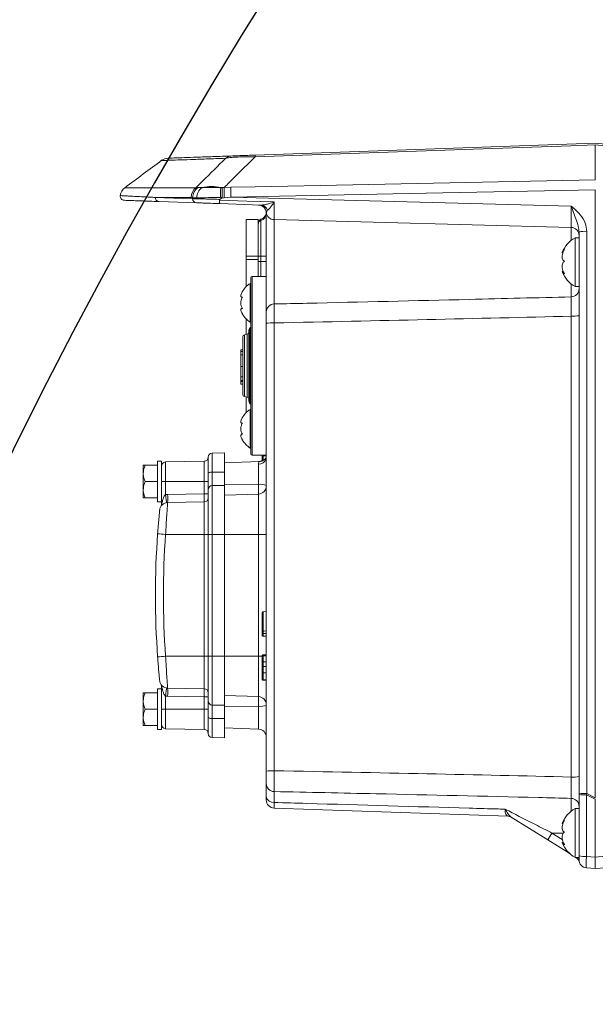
# Model space of a CAD drawing. Header units: millimetres. Extents: x 0 to 16820, y 0 to 11880.
# Tile 43 of 122: x 7569 to 7710, y 6622 to 6864. Entities that reach past the tile are written whole.
import ezdxf

# ---------------------------------------------------------------- set-up
doc = ezdxf.new("R2010")
doc.units = ezdxf.units.MM
doc.header["$LTSCALE"] = 20
doc.styles.add('SLDTEXTSTYLE0', font='TXT', dxfattribs={"width": 0.605})
doc.dimstyles.new('SLDDIMSTYLE0', dxfattribs={"dimtxt": 140, "dimasz": 100, "dimexe": 0, "dimexo": 0.0625, "dimgap": 35, "dimtad": 1, "dimtoh": 1, "dimdec": 0, "dimrnd": 1e-09, "dimzin": 12, "dimdsep": 46, "dimtxsty": 'SLDTEXTSTYLE0', "dimsah": 1, "dimcen": 0.09, "dimadec": 0, "dimazin": 0, "dimtfac": 1, "dimtofl": 0, "dimtmove": 0, "dimatfit": 3, "dimfxl": 1, "dimfrac": 2, "dimtolj": 1, "dimtzin": 12, "dimarcsym": 0})
doc.dimstyles.new('SLDDIMSTYLE1', dxfattribs={"dimtxt": 140, "dimasz": 100, "dimexe": 0, "dimexo": 0.0625, "dimgap": 35, "dimtad": 1, "dimtoh": 1, "dimdec": 1, "dimrnd": 1e-09, "dimzin": 12, "dimdsep": 46, "dimtxsty": 'SLDTEXTSTYLE0', "dimsah": 1, "dimcen": 0.09, "dimadec": 0, "dimazin": 0, "dimtfac": 1, "dimtofl": 0, "dimtmove": 0, "dimatfit": 3, "dimfxl": 1, "dimfrac": 2, "dimtolj": 1, "dimtzin": 12, "dimarcsym": 0})

# ---------------------------------------------------------------- blocks, each defined once
blk = doc.blocks.new('*D15')
at = {"color": 7, "linetype": 'Continuous', "lineweight": 0}
for p, q in [((5792.5, 7139.47), (5792.5, 3974.47)), ((7994.5, 6320.77), (7994.5, 3974.47)), ((5792.5, 4004.47), (7994.5, 4004.47))]:
    blk.add_line(p, q, dxfattribs=at)
for points in [[(5792.5, 4004.47), (5892.5, 3989.47), (5892.5, 4019.47)], [(7994.5, 4004.47), (7894.5, 4019.47), (7894.5, 3989.47)]]:
    blk.add_solid(points, dxfattribs=at)
at = {"color": 7, "linetype": 'Continuous', "lineweight": 0, "insert": (6679.62, 4184.94), "char_height": 140, "attachment_point": 1, "style": 'SLDTEXTSTYLE0'}
blk.add_mtext('2202', dxfattribs=at)
blk = doc.blocks.new('*D16')
at = {"color": 7, "linetype": 'Continuous', "lineweight": 0}
for p, q in [((6601.28, 7139.47), (6601.28, 4374.47)), ((7994.5, 6320.77), (7994.5, 4374.47)), ((6601.28, 4404.47), (7994.5, 4404.47))]:
    blk.add_line(p, q, dxfattribs=at)
for points in [[(6601.28, 4404.47), (6701.28, 4389.47), (6701.28, 4419.47)], [(7994.5, 4404.47), (7894.5, 4419.47), (7894.5, 4389.47)]]:
    blk.add_solid(points, dxfattribs=at)
at = {"color": 7, "linetype": 'Continuous', "lineweight": 0, "insert": (7084.01, 4584.94), "char_height": 140, "attachment_point": 1, "style": 'SLDTEXTSTYLE0'}
blk.add_mtext('1393', dxfattribs=at)

msp = doc.modelspace()

# ---------------------------------------------------------------- linework, layer by layer
at = {"color": 7, "linetype": 'Continuous', "lineweight": 0}
for p, q in [((7626.74, 6830.8), (7710.5, 6833.73)), ((7710.5, 6833.73), (7713.04, 6833.51)), ((7710.5, 6833.31), (7710.5, 6833.32)), ((7710.5, 6824.71), (7710.5, 6833.31)), ((7710.5, 6824.71), (7710.5, 6824.7)), ((7710.5, 6822.3), (7710.5, 6822.29)), ((7710.5, 6672.66), (7710.5, 6822.29)), ((7612.3, 6819.07), (7603.1, 6819.39)), ((7618.49, 6820.22), (7618.09, 6819.91)), ((7628.19, 6818.51), (7618.06, 6818.87)), ((7627.59, 6818.53), (7627.59, 6818.53)), ((7629.52, 6816.76), (7629.51, 6816.73)), ((7624.5, 6814.97), (7627.5, 6814.97)), ((7624.5, 6805.97), (7624.5, 6814.97)), ((7627.5, 6805.97), (7627.5, 6814.97)), ((7629.5, 6792.2), (7629.5, 6816.53)), ((7704.55, 6813.02), (7631.45, 6814.93)), ((7706.5, 6673.6), (7706.5, 6811.93)), ((7706.5, 6810.47), (7705.5, 6810.47)), ((7705.5, 6810.47), (7705.5, 6798.47)), ((7624.5, 6805.13), (7624.5, 6805.97)), ((7624.5, 6798.39), (7624.5, 6805.13)), ((7627.5, 6805.13), (7627.5, 6805.97)), ((7627.5, 6805.31), (7627.5, 6804.59)), ((7627.5, 6800.97), (7627.5, 6805.13)), ((7627.5, 6804.59), (7627.5, 6804.47)), ((7627.5, 6804.59), (7627.5, 6804.59)), ((7702.35, 6806.77), (7702.53, 6806.77)), ((7627.5, 6804.47), (7627.5, 6804.47)), ((7702.63, 6802.16), (7702.35, 6802.16)), ((7625.7, 6757.27), (7625.7, 6800.67)), ((7626, 6800.97), (7629.5, 6800.97)), ((7625.7, 6799.22), (7625.5, 6799.22)), ((7625.5, 6799.22), (7625.5, 6789.72)), ((7705.5, 6798.47), (7706.5, 6798.47)), ((7624.5, 6786.64), (7624.5, 6790.54)), ((7625.2, 6770.17), (7625.2, 6787.76)), ((7625.34, 6788.11), (7625.55, 6788.32)), ((7625.5, 6789.72), (7625.7, 6789.72)), ((7629.5, 6679.19), (7629.5, 6789.41)), ((7623.7, 6786.06), (7623.7, 6771.87)), ((7624.81, 6786.71), (7624.09, 6786.55)), ((7623.2, 6782.89), (7623.7, 6782.89)), ((7623.2, 6782.89), (7623.2, 6782.59)), ((7623.2, 6782.66), (7623.14, 6782.66)), ((7623.2, 6782.6), (7623.14, 6782.6)), ((7623.7, 6782.45), (7623.14, 6782.45)), ((7623.2, 6781.69), (7623.7, 6781.69)), ((7623.2, 6778.77), (7623.14, 6778.77)), ((7623.14, 6778.36), (7623.2, 6778.36)), ((7623.2, 6778.75), (7623.7, 6778.75)), ((7623.14, 6777.7), (7623.2, 6777.7)), ((7623.14, 6775.39), (7623.2, 6775.39)), ((7623.2, 6776.22), (7623.7, 6776.22)), ((7623.14, 6775.36), (7623.7, 6775.36)), ((7623.2, 6775.22), (7623.7, 6775.22)), ((7623.2, 6775.18), (7623.2, 6775.08)), ((7623.2, 6775.08), (7623.7, 6775.08)), ((7623.2, 6775.08), (7623.2, 6774.43)), ((7623.2, 6774.43), (7623.7, 6774.43)), ((7624.09, 6771.38), (7624.81, 6771.22)), ((7624.5, 6767.39), (7624.5, 6771.29)), ((7625.34, 6769.82), (7625.55, 6769.61)), ((7625.7, 6768.22), (7625.5, 6768.22)), ((7625.5, 6768.22), (7625.5, 6758.72)), ((7625.5, 6758.72), (7625.7, 6758.72)), ((7615.2, 6752.45), (7615.2, 6756.48)), ((7619.2, 6757.54), (7616.18, 6757.48)), ((7619.2, 6757.54), (7619.2, 6752.8)), ((7626, 6756.97), (7629.5, 6756.97)), ((7628.5, 6756.76), (7628.5, 6756.99)), ((7628.5, 6756.33), (7628.5, 6756.97)), ((7599.2, 6752.47), (7599.2, 6754.47)), ((7599.7, 6754.47), (7602.7, 6754.47)), ((7603.7, 6755.47), (7602.7, 6755.47)), ((7602.7, 6750.47), (7602.7, 6755.47)), ((7603.7, 6747.24), (7603.7, 6755.47)), ((7614.22, 6755.45), (7604.68, 6755.28)), ((7627.79, 6755.41), (7619.2, 6755.11)), ((7599.2, 6748.47), (7599.2, 6752.47)), ((7615.2, 6748.46), (7615.2, 6752.45)), ((7619.2, 6752.8), (7619.2, 6749.51)), ((7599.7, 6750.47), (7602.7, 6750.47)), ((7602.7, 6745.47), (7602.7, 6750.47)), ((7619.2, 6749.51), (7619.2, 6737.47)), ((7599.2, 6746.47), (7599.2, 6748.47)), ((7599.7, 6746.47), (7602.7, 6746.47)), ((7603.7, 6744.88), (7603.7, 6747.24)), ((7615.2, 6737.47), (7615.2, 6748.46)), ((7619.2, 6747.11), (7627.57, 6747.4)), ((7602.7, 6745.47), (7603.7, 6745.47)), ((7605.21, 6745.29), (7614.22, 6745.45)), ((7615.2, 6707.47), (7615.2, 6737.47)), ((7619.2, 6737.47), (7619.2, 6707.47)), ((7628.5, 6713.5), (7628.5, 6718.24)), ((7628.69, 6718.44), (7629.5, 6718.47)), ((7628.69, 6713.05), (7629.5, 6713.05)), ((7628.5, 6707.6), (7628.5, 6707.62)), ((7628.69, 6707.82), (7629.5, 6707.85)), ((7628.69, 6707.67), (7629.5, 6707.7)), ((7628.69, 6707.56), (7629.5, 6707.59)), ((7615.2, 6696.47), (7615.2, 6707.47)), ((7619.2, 6707.47), (7619.2, 6695.42)), ((7628.5, 6705.41), (7628.5, 6706.75)), ((7628.69, 6706.13), (7629.5, 6706.13)), ((7628.5, 6702.53), (7628.5, 6704.18)), ((7628.69, 6704.97), (7629.5, 6704.98)), ((7628.69, 6703.43), (7629.5, 6703.43)), ((7628.69, 6701.72), (7629.5, 6701.7)), ((7628.69, 6701.57), (7629.5, 6701.54)), ((7599.2, 6696.47), (7599.2, 6698.47)), ((7599.7, 6698.47), (7602.7, 6698.47)), ((7603.7, 6699.47), (7602.7, 6699.47)), ((7602.7, 6694.47), (7602.7, 6699.47)), ((7603.7, 6697.7), (7603.7, 6700.05)), ((7605.21, 6699.64), (7614.22, 6699.48)), ((7599.2, 6692.47), (7599.2, 6696.47)), ((7603.7, 6689.47), (7603.7, 6697.7)), ((7615.2, 6692.48), (7615.2, 6696.47)), ((7619.2, 6697.83), (7627.57, 6697.53)), ((7599.7, 6694.47), (7602.7, 6694.47)), ((7602.7, 6689.47), (7602.7, 6694.47)), ((7619.2, 6695.42), (7619.2, 6692.13)), ((7599.2, 6690.47), (7599.2, 6692.47)), ((7615.2, 6688.45), (7615.2, 6692.48)), ((7619.2, 6692.13), (7619.2, 6687.4)), ((7599.7, 6690.47), (7602.7, 6690.47)), ((7602.7, 6689.47), (7603.7, 6689.47)), ((7604.68, 6689.65), (7614.22, 6689.48)), ((7619.2, 6689.83), (7627.57, 6689.53)), ((7616.18, 6687.45), (7619.2, 6687.4)), ((7629.5, 6672.93), (7629.5, 6676.11)), ((7706.5, 6673.47), (7706.5, 6673.6)), ((7706.5, 6658.33), (7706.5, 6673.47)), ((7710.5, 6658.04), (7710.5, 6672.27)), ((7689.01, 6668.08), (7631.43, 6670.09)), ((7706.5, 6669.97), (7705.5, 6669.97)), ((7705.5, 6669.97), (7705.5, 6657.97)), ((7698.81, 6662.27), (7689.82, 6667.89)), ((7702.35, 6666.27), (7702.53, 6666.27)), ((7703.54, 6659.31), (7698.81, 6662.27)), ((7702.63, 6661.66), (7702.35, 6661.66)), ((7704.18, 6658.92), (7703.54, 6659.31)), ((7705.5, 6657.97), (7706.5, 6657.97)), ((7706.5, 6657.39), (7706.5, 6658.33)), ((7710.5, 6655.2), (7710.5, 6658.04)), ((7710.5, 6655.2), (7708.32, 6655.39)), ((7713.04, 6655.43), (7710.5, 6655.2))]:
    msp.add_line(p, q, dxfattribs=at)
at = {"color": 8, "linetype": 'Continuous', "lineweight": 0}
for p, q in [((7713.04, 6833.09), (7710.5, 6833.32)), ((7594.69, 6822.78), (7612.18, 6822.78)), ((7612.18, 6822.78), (7612.74, 6822.81)), ((7618.32, 6822.86), (7618.62, 6822.85)), ((7618.62, 6822.85), (7618.97, 6822.85)), ((7618.97, 6822.85), (7619.16, 6822.85)), ((7619.16, 6822.85), (7620.78, 6822.88)), ((7602.14, 6820.39), (7611.36, 6820.07)), ((7611.01, 6820.39), (7602.14, 6820.39)), ((7611.35, 6820.31), (7611.01, 6820.39)), ((7618.66, 6820.42), (7618.22, 6820.41)), ((7619.16, 6820.33), (7618.49, 6820.22)), ((7620.78, 6820.47), (7619.16, 6820.33)), ((7620.78, 6820.47), (7704.57, 6818.28)), ((7628.16, 6814.71), (7628.16, 6805.97)), ((7631.45, 6814.93), (7631.45, 6794.17)), ((7704.55, 6809.83), (7704.55, 6813.02)), ((7708.43, 6812.04), (7708.43, 6673.7)), ((7624.5, 6805.97), (7627.5, 6805.97)), ((7624.5, 6805.13), (7627.5, 6805.13)), ((7627.5, 6805.97), (7628.16, 6805.97)), ((7627.5, 6804.59), (7628.16, 6804.59)), ((7628.16, 6805.97), (7629.5, 6805.97)), ((7628.16, 6805.97), (7628.16, 6804.59)), ((7628.16, 6804.59), (7628.16, 6800.97)), ((7628.16, 6804.59), (7629.5, 6804.59)), ((7626, 6756.97), (7626, 6800.97)), ((7704.55, 6795.92), (7704.55, 6799.1)), ((7704.57, 6677.75), (7704.57, 6791.18)), ((7625.34, 6769.82), (7625.34, 6788.11)), ((7625.55, 6769.61), (7625.55, 6788.32)), ((7631.43, 6789.51), (7631.43, 6679.29)), ((7624.09, 6786.55), (7624.09, 6771.38)), ((7624.81, 6786.71), (7624.81, 6771.22)), ((7616.18, 6757.48), (7616.18, 6752.78)), ((7628.69, 6756.97), (7628.69, 6756.76)), ((7604.68, 6755.28), (7604.68, 6750.47)), ((7614.22, 6750.47), (7614.22, 6755.45)), ((7627.57, 6749.76), (7627.57, 6754.74)), ((7619.2, 6752.8), (7616.18, 6752.78)), ((7616.18, 6752.78), (7616.18, 6749.46)), ((7603.7, 6750.47), (7604.68, 6750.47)), ((7604.68, 6750.47), (7604.68, 6747.25)), ((7604.68, 6750.47), (7614.22, 6750.47)), ((7614.22, 6747.45), (7614.22, 6750.47)), ((7614.22, 6750.47), (7615.2, 6750.47)), ((7619.2, 6749.51), (7616.18, 6749.46)), ((7616.18, 6749.46), (7616.18, 6737.47)), ((7619.2, 6749.8), (7627.57, 6749.76)), ((7627.57, 6747.4), (7627.57, 6749.76)), ((7605.21, 6747.29), (7614.22, 6747.45)), ((7614.22, 6747.45), (7615.2, 6747.45)), ((7627.57, 6737.47), (7627.57, 6747.4)), ((7614.22, 6737.47), (7614.22, 6745.45)), ((7604.7, 6737.47), (7614.22, 6737.47)), ((7614.22, 6737.47), (7615.2, 6737.47)), ((7614.22, 6707.47), (7614.22, 6737.47)), ((7615.2, 6737.47), (7616.18, 6737.47)), ((7616.18, 6737.47), (7616.18, 6707.47)), ((7619.2, 6737.47), (7616.18, 6737.47)), ((7619.2, 6737.47), (7627.57, 6737.47)), ((7627.57, 6707.47), (7627.57, 6737.47)), ((7629.5, 6737.47), (7627.57, 6737.47)), ((7628.69, 6718.44), (7628.69, 6713.67)), ((7604.7, 6707.47), (7614.22, 6707.47)), ((7614.22, 6707.47), (7615.2, 6707.47)), ((7614.22, 6699.48), (7614.22, 6707.47)), ((7615.2, 6707.47), (7616.18, 6707.47)), ((7619.2, 6707.47), (7616.18, 6707.47)), ((7616.18, 6707.47), (7616.18, 6695.47)), ((7619.2, 6707.47), (7627.57, 6707.47)), ((7627.57, 6697.53), (7627.57, 6707.47)), ((7628.52, 6707.47), (7627.57, 6707.47)), ((7604.68, 6697.68), (7604.68, 6694.47)), ((7614.22, 6697.48), (7605.21, 6697.64)), ((7614.22, 6697.48), (7615.2, 6697.48)), ((7614.22, 6694.47), (7614.22, 6697.48)), ((7619.2, 6695.42), (7616.18, 6695.47)), ((7616.18, 6695.47), (7616.18, 6692.15)), ((7627.57, 6695.17), (7627.57, 6697.53)), ((7603.7, 6694.47), (7604.68, 6694.47)), ((7604.68, 6694.47), (7614.22, 6694.47)), ((7604.68, 6694.47), (7604.68, 6689.65)), ((7614.22, 6689.48), (7614.22, 6694.47)), ((7614.22, 6694.47), (7615.2, 6694.47)), ((7619.2, 6695.13), (7627.57, 6695.17)), ((7627.57, 6689.53), (7627.57, 6695.17)), ((7619.2, 6692.13), (7616.18, 6692.15)), ((7616.18, 6692.15), (7616.18, 6687.45)), ((7631.45, 6674.16), (7631.45, 6671.49)), ((7708.43, 6673.7), (7710.5, 6672.66)), ((7704.55, 6669.33), (7704.55, 6672.5)), ((7710.5, 6672.27), (7708.32, 6673.36)), ((7708.32, 6673.36), (7708.32, 6658.23)), ((7699.82, 6663.97), (7702.66, 6663.97)), ((7699.82, 6663.97), (7702.35, 6662.38)), ((7708.32, 6658.23), (7710.5, 6658.04)), ((7710.5, 6658.04), (7713.04, 6658.26))]:
    msp.add_line(p, q, dxfattribs=at)
at = {"color": 8, "linetype": 'Continuous', "lineweight": 0, "flags": 128}
for points in [[(7710.5, 6833.31), (7704.5, 6833.11), (7680.52, 6832.27), (7626.74, 6830.39)], [(7620.78, 6822.88), (7626.77, 6823), (7650.76, 6823.49), (7710.5, 6824.71)], [(7710.5, 6822.29), (7664.71, 6821.36), (7620.78, 6820.47)], [(7618, 6819.76), (7624.71, 6819.51), (7631.42, 6819.27)], [(7629.5, 6756.21), (7629.47, 6756.15), (7629.44, 6756.07)], [(7615.2, 6752.45), (7615.22, 6752.52), (7615.27, 6752.58), (7615.36, 6752.64), (7615.48, 6752.69), (7615.63, 6752.73), (7615.8, 6752.76), (7615.99, 6752.78), (7616.18, 6752.78)], [(7616.18, 6692.15), (7615.99, 6692.15), (7615.8, 6692.17), (7615.63, 6692.2), (7615.48, 6692.25), (7615.36, 6692.3), (7615.27, 6692.35), (7615.22, 6692.41), (7615.2, 6692.48)]]:
    msp.add_lwpolyline(points, dxfattribs=at)
at = {"color": 7, "linetype": 'Continuous', "lineweight": 0, "flags": 128}
for points in [[(7628.69, 6756.76), (7628.8, 6756.76), (7629.1, 6756.76), (7629.5, 6756.76)], [(7628.69, 6713.67), (7629, 6713.68), (7629.5, 6713.7)], [(7628.69, 6712.42), (7629, 6712.41), (7629.5, 6712.39)]]:
    msp.add_lwpolyline(points, dxfattribs=at)
at = {"color": 7, "linetype": 'Continuous', "lineweight": 30}
for centre, radius, start, end in [((8169.5, 7139.47), 2377, 300, 180), ((8169.5, 7139.47), 505.19, 200.1488, 80.1488), ((8717, 6191.17), 1282, 142.84568, 300)]:
    msp.add_arc(centre, radius, start, end, dxfattribs=at)
at = {"color": 7, "linetype": 'Continuous', "lineweight": 0}
for centre, radius, start, end in [((8496.37, 5624.04), 1500, 126.51927, 126.94981), ((7605.44, 6827.06), 3, 92, 124.5972), ((7596.5, 6820.39), 3, 126.9498, 171.1371), ((7594.54, 6820.69), 1, 171.3738, 267.999), ((7627.5, 6816.53), 2, 0, 88), ((7627.52, 6816.53), 2, 6.5185, 88.2866), ((7628.49, 6816.63), 1, 344.2295, 5.2865), ((7631.5, 6816.93), 2, 185.6916, 268.5), ((7628.5, 6814.06), 1, 108.7963, 180), ((7627.53, 6816.9), 2, 288.7963, 344.2295), ((7704.5, 6811.02), 2, 0, 88.5), ((7708.9, 6804.35), 7, 119.0497, 159.3534), ((7708.9, 6804.59), 7, 200.6764, 240.9503), ((7626, 6800.67), 0.3, 90, 180), ((7628.79, 6794.2), 6, 123.3002, 151.0486), ((7628.79, 6794.73), 6, 209.7991, 236.6998), ((7625.7, 6787.76), 0.5, 135, 180), ((7625.2, 6788.67), 0.5, 315, 360), ((7624.2, 6786.06), 0.5, 102.5, 180), ((7624.7, 6787.2), 0.5, 282.5, 0), ((7624.2, 6771.87), 0.5, 180, 257.5), ((7624.7, 6770.73), 0.5, 0, 77.5), ((7628.79, 6763.2), 6, 123.3002, 151.0486), ((7625.7, 6770.17), 0.5, 180, 225), ((7625.2, 6769.26), 0.5, 0, 45), ((7628.79, 6763.73), 6, 209.7991, 236.6998), ((7614.2, 6756.45), 1, 271, 0), ((7616.2, 6756.48), 1, 91, 180), ((7626, 6757.27), 0.3, 180, 270), ((7629.78, 6755.97), 0.5, 123.8302, 149.6542), ((7604.7, 6754.28), 1, 91, 180), ((7627.5, 6757.4), 2, 272, 300), ((7627.5, 6749.4), 2, 272, 0), ((7614.2, 6746.45), 1, 271, 0), ((7605.24, 6743.29), 2, 91, 174.2536), ((7812.2, 6722.47), 210, 175.8645, 184.1355), ((7628.7, 6718.24), 0.2, 92, 180), ((7628.7, 6707.47), 0.2, 92, 180), ((7605.24, 6701.64), 2, 185.7464, 269), ((7628.7, 6701.92), 0.2, 180, 268), ((7614.2, 6698.48), 1, 0, 89), ((7627.5, 6695.53), 2, 0, 88), ((7604.7, 6690.65), 1, 180, 269), ((7614.2, 6688.48), 1, 0, 89), ((7616.2, 6688.45), 1, 180, 269), ((7627.5, 6687.53), 2, 0, 88), ((7631.5, 6672.09), 2, 180, 268), ((7708.9, 6663.85), 7, 119.0497, 159.3534), ((7688.94, 6666.08), 2, 58, 88), ((7708.9, 6664.09), 7, 200.6764, 240.9503), ((7704.66, 6656.26), 2, 16.4201, 58), ((7708.5, 6657.39), 2, 180, 265)]:
    msp.add_arc(centre, radius, start, end, dxfattribs=at)
at = {"color": 8, "linetype": 'Continuous', "lineweight": 0}
for centre, radius, start, end in [((7621.28, 6827.73), 2.88, 92.0596, 127.2775), ((7631.22, 6830.6), 4.49, 177.3551, 182.6449), ((7614.04, 6820.4), 3.03, 127.9105, 180.1908), ((7614.43, 6820.24), 3.08, 123.406, 178.7433), ((7615.55, 6820.27), 3.16, 126.3613, 179.9194), ((7616.09, 6811.74), 11.34, 78.6821, 102.2985), ((7632.99, 6821.07), 14.78, 173.0515, 182.5637), ((7669.01, 6821.53), 49.87, 178.4806, 181.3808), ((7671.79, 6821.68), 51.02, 178.6454, 181.3546), ((7603.14, 6820.38), 0.993, 179.6049, 267.6577), ((7612.34, 6820.05), 0.986, 179.1841, 267.2827), ((7628.08, 6816.7), 1.81, 16.7192, 86.3113), ((7628.47, 6813.79), 0.97, 108.2066, 179.4316), ((7627.56, 6816.55), 1.94, 288.2066, 359.4316), ((7707.96, 6802.85), 9.2, 87.0709, 99.1333), ((7704.5, 6797.92), 2, 271.4932, 359.9936), ((7631.48, 6792.19), 1.98, 91.024, 179.5488), ((7705.04, 6800.37), 9.2, 267.0709, 279.1333), ((7630.96, 6780.33), 9.2, 87.0709, 99.1333), ((7627.59, 6756.69), 1.95, 269.2265, 341.4491), ((7616.2, 6748.46), 0.999, 90.9413, 179.9438), ((7628.03, 6746.21), 3.58, 65.7873, 97.3829), ((7605.28, 6743.29), 4, 91, 98.5918), ((7576.55, 6746.29), 28.67, 358.0016, 1.9984), ((7632.2, 7124.43), 387.94, 265.646, 265.9362), ((7812.16, 6722.47), 208, 175.8645, 184.1355), ((7632.2, 6320.5), 387.94, 94.0638, 94.354), ((7576.55, 6698.64), 28.67, 358.0016, 1.9984), ((7605.28, 6701.64), 4, 261.4082, 269), ((7616.2, 6696.47), 0.999, 180.0562, 269.0587), ((7628.03, 6698.72), 3.58, 262.6171, 294.2127), ((7630.96, 6670.11), 9.2, 87.0709, 99.1333), ((7631.47, 6676.14), 1.97, 180.7297, 269.2621), ((7705.04, 6686.94), 9.2, 267.0709, 279.1333), ((7707.96, 6664.51), 9.2, 87.0709, 99.1333), ((7631.24, 6673.25), 1.77, 190.5278, 276.607), ((7704.5, 6670.5), 2, 0.0541, 88.5579), ((7707.89, 6681.89), 8.54, 260.5815, 272.8807), ((7688.87, 6666.36), 1.8, 58.1174, 91.1513), ((7718.33, 6651.82), 22.14, 146.7362, 151.843), ((7704.53, 6658.93), 1.06, 148.7015, 158.7917), ((7705.38, 6657.38), 1.12, 0.5425, 31.9706), ((7707.89, 6666.75), 8.54, 260.5815, 272.8807)]:
    msp.add_arc(centre, radius, start, end, dxfattribs=at)
for centre, major_axis, ratio, start_param, end_param in [((8293.5, 10233.65), (24.53, 13212.22), 0.052949, 1.832205, 1.832225), ((7631.5, 6819.93), (0.05, 5), 0.014518, 1.704559, 3.141365), ((7704.5, 6818.02), (-0.05, 5), 0.014502, 3.141061, 4.763252), ((7105.18, 6803.58), (837.42, 1.53), 0.023071, 5.391869, 5.51006), ((7614.2, 6747.45), (-0.02, 2), 0.008724, 3.141669, 4.712161), ((7614.2, 6697.48), (0.02, 2), 0.008724, 4.712617, 6.283109), ((7048.77, 6663.02), (879.71, 1.61), 0.023071, 0.729524, 0.846839), ((7708.5, 6673.56), (0.9, 2.91), 0.035463, 1.533769, 1.650664), ((7708.5, 6658.39), (0.17, 3), 0.054904, 1.62876, 3.139987)]:
    msp.add_ellipse(centre, major_axis=major_axis, ratio=ratio, start_param=start_param, end_param=end_param, dxfattribs=at)
at = {"color": 7, "linetype": 'Continuous', "lineweight": 0}
msp.add_ellipse((7727.71, 6663.91), major_axis=(17.16, -8.59), ratio=0.156337, start_param=3.207784, end_param=3.219713, dxfattribs=at)
at = {"color": 8, "linetype": 'Continuous', "lineweight": 0}
for points, knots in [([(7619.53, 6830.02), (7617.88, 6829.97), (7614.56, 6829.85), (7610.66, 6829.71), (7607.55, 6829.6), (7605.64, 6829.54), (7604.28, 6829.49), (7603.58, 6829.47), (7603.73, 6829.47), (7603.77, 6829.47)], [0, 0, 0, 0, 0.164879, 0.329976, 0.495733, 0.661713, 0.756089, 0.944871, 1, 1, 1, 1]), ([(7612.18, 6822.78), (7612.72, 6823.33), (7615.16, 6825.76), (7617.62, 6828.16), (7619.53, 6830.02)], [0, 0, 0, 0, 0.222342, 1, 1, 1, 1]), ([(7626.74, 6830.39), (7624.99, 6828.67), (7622.45, 6826.17), (7619.94, 6823.64), (7619.16, 6822.85)], [0, 0, 0, 0, 0.688489, 1, 1, 1, 1]), ([(7626.74, 6830.39), (7625.98, 6830.39), (7624.45, 6830.41), (7622.45, 6830.35), (7620.74, 6830.23), (7619.92, 6830.11), (7619.58, 6830.03), (7619.53, 6830.02)], [0, 0, 0, 0, 0.227701, 0.462982, 0.673731, 0.961558, 1, 1, 1, 1]), ([(7612.74, 6822.81), (7612.82, 6822.81), (7613.06, 6822.79), (7613.44, 6822.81), (7613.68, 6822.82)], [0, 0, 0, 0, 0.369719, 1, 1, 1, 1]), ([(7613.68, 6822.82), (7614.13, 6822.83), (7615.05, 6822.87), (7616.71, 6822.87), (7617.86, 6822.86), (7618.32, 6822.86)], [0, 0, 0, 0, 0.365899, 0.74676, 1, 1, 1, 1]), ([(7593.63, 6820.83), (7593.68, 6820.83), (7593.75, 6820.83), (7594.73, 6820.78), (7595.85, 6820.72), (7597.36, 6820.64), (7599.23, 6820.54), (7600.9, 6820.45), (7601.94, 6820.4), (7602.14, 6820.39)], [0, 0, 0, 0, 0.235317, 0.380826, 0.52641, 0.672224, 0.818115, 0.963625, 1, 1, 1, 1]), ([(7612.39, 6820.28), (7612.12, 6820.27), (7611.67, 6820.27), (7611.44, 6820.3), (7611.35, 6820.31)], [0, 0, 0, 0, 0.623357, 1, 1, 1, 1]), ([(7611.36, 6820.07), (7611.65, 6820.06), (7612.23, 6820.06), (7614.11, 6820.02), (7616.18, 6819.96), (7617.57, 6819.93), (7618.09, 6819.91)], [0, 0, 0, 0, 0.279201, 0.558376, 0.837725, 1, 1, 1, 1]), ([(7618.22, 6820.41), (7617.63, 6820.39), (7616.16, 6820.36), (7614.02, 6820.32), (7612.93, 6820.29), (7612.39, 6820.28)], [0, 0, 0, 0, 0.255362, 0.633061, 1, 1, 1, 1]), ([(7628.19, 6818.51), (7628.46, 6818.52), (7628.97, 6818.55), (7629.84, 6818.76), (7630.65, 6819), (7631.2, 6819.19), (7631.41, 6819.26), (7631.42, 6819.27)], [0, 0, 0, 0, 0.25965, 0.504089, 0.803183, 0.995905, 1, 1, 1, 1]), ([(7631.42, 6819.27), (7631.42, 6819.26), (7631.31, 6819.09), (7631.02, 6818.65), (7630.61, 6818.06), (7630.17, 6817.5), (7629.93, 6817.32), (7629.81, 6817.23)], [0, 0, 0, 0, 0.002859, 0.1854, 0.471779, 0.716677, 1, 1, 1, 1]), ([(7629.81, 6817.23), (7629.73, 6817.15), (7629.48, 6816.93), (7629.5, 6816.83), (7629.52, 6816.76)], [0, 0, 0, 0, 0.333751, 1, 1, 1, 1]), ([(7704.57, 6818.28), (7704.57, 6818.27), (7705.35, 6817.6), (7706.72, 6816.37), (7708.16, 6814.21), (7708.34, 6812.72), (7708.43, 6812.04)], [0, 0, 0, 0, 0.00167, 0.409494, 0.731016, 1, 1, 1, 1]), ([(7706.5, 6811.93), (7706.45, 6812.38), (7706.33, 6813.5), (7705.71, 6815.01), (7705.13, 6816.68), (7704.75, 6817.74), (7704.57, 6818.27), (7704.57, 6818.28)], [0, 0, 0, 0, 0.205362, 0.510866, 0.754736, 0.997884, 1, 1, 1, 1]), ([(7628.18, 6815.01), (7628.17, 6814.97), (7628.17, 6814.93), (7628.16, 6814.74), (7628.16, 6814.71)], [0, 0, 0, 0, 0.862732, 1, 1, 1, 1]), ([(7631.45, 6794.17), (7634.13, 6794.23), (7650.14, 6794.59), (7674.5, 6795.16), (7696.19, 6795.71), (7704.55, 6795.92)], [0, 0, 0, 0, 0.110073, 0.656932, 1, 1, 1, 1]), ([(7704.57, 6791.18), (7704.57, 6791.43), (7704.58, 6792.23), (7704.58, 6793.53), (7704.58, 6794.82), (7704.57, 6795.72), (7704.56, 6795.85), (7704.55, 6795.92)], [0, 0, 0, 0, 0.098761, 0.323924, 0.549161, 0.774554, 1, 1, 1, 1]), ([(7631.45, 6794.17), (7631.44, 6794.01), (7631.43, 6793.7), (7631.42, 6792.59), (7631.42, 6791.15), (7631.42, 6790.05), (7631.43, 6789.51)], [0, 0, 0, 0, 0.2520003, 0.5040415, 0.7559778, 1, 1, 1, 1]), ([(7628.69, 6756.76), (7628.69, 6756.73), (7628.69, 6756.52), (7628.69, 6756.16), (7628.69, 6755.8), (7628.69, 6755.68), (7628.69, 6755.65)], [0, 0, 0, 0, 0.084916, 0.498768, 0.894122, 1, 1, 1, 1]), ([(7629.44, 6756.07), (7629.42, 6756.11), (7629.35, 6756.23), (7629.37, 6756.21), (7629.38, 6756.19)], [0, 0, 0, 0, 0.308498, 1, 1, 1, 1]), ([(7627.57, 6754.74), (7627.59, 6754.89), (7627.64, 6755.25), (7627.84, 6755.47), (7627.8, 6755.4), (7627.79, 6755.39)], [0, 0, 0, 0, 0.406667, 0.964275, 1, 1, 1, 1]), ([(7604.68, 6747.25), (7604.64, 6747.23), (7604.57, 6747.18), (7604.42, 6747.01), (7604.23, 6746.63), (7604.03, 6745.97), (7603.83, 6745.34), (7603.73, 6744.98), (7603.7, 6744.89), (7603.7, 6744.88), (7603.7, 6744.88)], [0, 0, 0, 0, 0.0427689, 0.0938656, 0.2279807, 0.4848476, 0.8209022, 0.9251274, 0.9649947, 1, 1, 1, 1]), ([(7605.21, 6745.29), (7605.2, 6745.21), (7605.19, 6745.03), (7605.09, 6743.69), (7604.96, 6741.71), (7604.82, 6739.51), (7604.74, 6738.05), (7604.7, 6737.47)], [0, 0, 0, 0, 0.213884, 0.427755, 0.641961, 0.856726, 1, 1, 1, 1]), ([(7628.69, 6713.67), (7628.69, 6713.67), (7628.69, 6713.66), (7628.69, 6713.63), (7628.69, 6713.55), (7628.69, 6713.44), (7628.69, 6713.32), (7628.69, 6713.17), (7628.69, 6713.07), (7628.69, 6713.05)], [0, 0, 0, 0, 0.102179, 0.232068, 0.4795, 0.512976, 0.708121, 0.915481, 1, 1, 1, 1]), ([(7628.69, 6713.05), (7628.69, 6712.97), (7628.69, 6712.83), (7628.69, 6712.68), (7628.69, 6712.56), (7628.69, 6712.46), (7628.69, 6712.42), (7628.69, 6712.42), (7628.69, 6712.42)], [0, 0, 0, 0, 0.22052, 0.435657, 0.510575, 0.714894, 0.934578, 1, 1, 1, 1]), ([(7628.69, 6707.82), (7628.69, 6707.82), (7628.69, 6707.81), (7628.69, 6707.71), (7628.69, 6707.67)], [0, 0, 0, 0, 0.549372, 1, 1, 1, 1]), ([(7628.69, 6707.67), (7628.69, 6707.67), (7628.69, 6707.67), (7628.69, 6707.67), (7628.69, 6707.65), (7628.69, 6707.62), (7628.69, 6707.58), (7628.69, 6707.56)], [0, 0, 0, 0, 0.000052, 0.280784, 0.562368, 0.852323, 1, 1, 1, 1]), ([(7628.69, 6707.56), (7628.69, 6707.56), (7628.69, 6707.51), (7628.69, 6707.37), (7628.69, 6707.01), (7628.69, 6706.57), (7628.69, 6706.27), (7628.69, 6706.13)], [0, 0, 0, 0, 0.017039, 0.269459, 0.557971, 0.788313, 1, 1, 1, 1]), ([(7604.7, 6707.47), (7604.75, 6706.59), (7604.85, 6704.82), (7605, 6702.48), (7605.13, 6700.71), (7605.2, 6699.77), (7605.21, 6699.68), (7605.21, 6699.64)], [0, 0, 0, 0, 0.215075, 0.430149, 0.645179, 0.859802, 1, 1, 1, 1]), ([(7628.69, 6706.13), (7628.69, 6706.08), (7628.69, 6705.89), (7628.69, 6705.55), (7628.69, 6705.21), (7628.69, 6705.04), (7628.69, 6704.97)], [0, 0, 0, 0, 0.12334, 0.412853, 0.744943, 1, 1, 1, 1]), ([(7628.69, 6704.97), (7628.69, 6704.83), (7628.69, 6704.61), (7628.69, 6704.06), (7628.69, 6703.69), (7628.69, 6703.48), (7628.69, 6703.43)], [0, 0, 0, 0, 0.426357, 0.679215, 0.925399, 1, 1, 1, 1]), ([(7628.69, 6703.43), (7628.69, 6703.23), (7628.69, 6702.81), (7628.69, 6702.3), (7628.69, 6701.94), (7628.69, 6701.78), (7628.69, 6701.73), (7628.69, 6701.73), (7628.69, 6701.72)], [0, 0, 0, 0, 0.19962, 0.413701, 0.58877, 0.762906, 0.903357, 1, 1, 1, 1]), ([(7603.7, 6700.05), (7603.7, 6700.05), (7603.7, 6700.04), (7603.73, 6699.95), (7603.83, 6699.59), (7604.03, 6698.96), (7604.19, 6698.42), (7604.29, 6698.2), (7604.29, 6698.2), (7604.29, 6698.2), (7604.29, 6698.2), (7604.29, 6698.2), (7604.29, 6698.2), (7604.29, 6698.2), (7604.29, 6698.19), (7604.29, 6698.19), (7604.29, 6698.18), (7604.3, 6698.17), (7604.31, 6698.14), (7604.34, 6698.08), (7604.39, 6697.99), (7604.47, 6697.87), (7604.57, 6697.75), (7604.64, 6697.71), (7604.68, 6697.68)], [0, 0, 0, 0, 0.034998, 0.074855, 0.179051, 0.515005, 0.771802, 0.771807, 0.771817, 0.771836, 0.771875, 0.771952, 0.772106, 0.772414, 0.77303, 0.774259, 0.776709, 0.781572, 0.791157, 0.809762, 0.844749, 0.90617, 0.95725, 1, 1, 1, 1]), ([(7631.43, 6679.29), (7631.42, 6678.73), (7631.42, 6677.6), (7631.42, 6676.06), (7631.42, 6674.86), (7631.44, 6674.33), (7631.44, 6674.18), (7631.45, 6674.16)], [0, 0, 0, 0, 0.241601, 0.48322, 0.724775, 0.966349, 1, 1, 1, 1]), ([(7704.55, 6672.5), (7704.55, 6672.54), (7704.57, 6672.66), (7704.58, 6673.32), (7704.59, 6674.52), (7704.58, 6676.06), (7704.57, 6677.18), (7704.57, 6677.75)], [0, 0, 0, 0, 0.135935, 0.351947, 0.567903, 0.783935, 1, 1, 1, 1]), ([(7704.55, 6672.5), (7701.87, 6672.57), (7685.86, 6672.96), (7661.49, 6673.53), (7639.81, 6673.99), (7631.45, 6674.16)], [0, 0, 0, 0, 0.11007, 0.656919, 1, 1, 1, 1]), ([(7631.45, 6671.49), (7631.44, 6671.1), (7631.43, 6670.36), (7631.43, 6670.1), (7631.43, 6670.09), (7631.43, 6670.09)], [0, 0, 0, 0, 0.499441, 0.938834, 1, 1, 1, 1]), ([(7631.45, 6671.49), (7634.13, 6671.41), (7650.14, 6670.94), (7668.53, 6670.4), (7684.81, 6669.93), (7687.77, 6669.85), (7688.34, 6669.83)], [0, 0, 0, 0, 0.141453, 0.844199, 0.969964, 1, 1, 1, 1]), ([(7688.83, 6668.16), (7688.67, 6668.29), (7688.35, 6668.56), (7688.32, 6669.28), (7688.34, 6669.75), (7688.34, 6669.83), (7688.34, 6669.83)], [0, 0, 0, 0, 0.435669, 0.916827, 0.99471, 1, 1, 1, 1]), ([(7688.34, 6669.83), (7689.48, 6669.25), (7691.89, 6668.01), (7695.76, 6666.03), (7698.46, 6664.66), (7699.82, 6663.97)], [0, 0, 0, 0, 0.3064115, 0.6508151, 1, 1, 1, 1]), ([(7688.34, 6669.83), (7688.34, 6669.83), (7688.38, 6669.75), (7688.61, 6669.27), (7689.04, 6668.51), (7689.57, 6668.08), (7689.82, 6667.89)], [0, 0, 0, 0, 0.0056604, 0.0866019, 0.5783347, 1, 1, 1, 1]), ([(7689.01, 6668.08), (7689.01, 6668.08), (7689, 6668.08), (7688.9, 6668.13), (7688.83, 6668.16)], [0, 0, 0, 0, 0.295644, 1, 1, 1, 1]), ([(7705.72, 6657.95), (7705.8, 6657.91), (7705.88, 6657.87), (7705.96, 6657.96), (7705.96, 6657.97)], [0, 0, 0, 0, 0.967296, 1, 1, 1, 1])]:
    msp.add_open_spline(points, degree=3, knots=knots, dxfattribs=at)
at = {"color": 7, "linetype": 'Continuous', "lineweight": 0}
for points, knots in [([(7605.33, 6830.06), (7605.42, 6830.06), (7605.59, 6830.07), (7607, 6830.11), (7609.21, 6830.19), (7612.3, 6830.3), (7616.19, 6830.43), (7619.51, 6830.55), (7621.17, 6830.61)], [0, 0, 0, 0, 0.169182, 0.338246, 0.503244, 0.668242, 0.834121, 1, 1, 1, 1]), ([(7621.17, 6830.61), (7621.2, 6830.61), (7621.41, 6830.62), (7621.96, 6830.64), (7623.27, 6830.68), (7624.88, 6830.74), (7626.12, 6830.78), (7626.74, 6830.8)], [0, 0, 0, 0, 0.040453, 0.335109, 0.542632, 0.772097, 1, 1, 1, 1]), ([(7618.66, 6820.42), (7618.65, 6820.71), (7618.62, 6821.34), (7618.6, 6822.19), (7618.61, 6822.66), (7618.61, 6822.84), (7618.62, 6822.85)], [0, 0, 0, 0, 0.29692, 0.636878, 0.976835, 1, 1, 1, 1]), ([(7603.1, 6819.39), (7602.89, 6819.4), (7601.86, 6819.43), (7600.19, 6819.49), (7598.32, 6819.55), (7596.81, 6819.61), (7595.68, 6819.65), (7594.63, 6819.68), (7594.55, 6819.69), (7594.51, 6819.69)], [0, 0, 0, 0, 0.034661, 0.173315, 0.311969, 0.450696, 0.589642, 0.728661, 1, 1, 1, 1]), ([(7618.06, 6818.87), (7617.65, 6818.88), (7616.48, 6818.92), (7614.71, 6818.98), (7613.06, 6819.04), (7612.55, 6819.06), (7612.3, 6819.07)], [0, 0, 0, 0, 0.149297, 0.432967, 0.716479, 1, 1, 1, 1]), ([(7618.09, 6819.91), (7618.07, 6819.9), (7618.04, 6819.86), (7618, 6819.81), (7618, 6819.78), (7618, 6819.76)], [0, 0, 0, 0, 0.392208, 0.788378, 1, 1, 1, 1]), ([(7618.06, 6818.87), (7618.06, 6818.87), (7618.06, 6818.87), (7618.04, 6818.88), (7618.02, 6818.96), (7618, 6819.16), (7617.99, 6819.42), (7618, 6819.63), (7618, 6819.74), (7618, 6819.76)], [0, 0, 0, 0, 0.012547, 0.088742, 0.318775, 0.548448, 0.778093, 0.955902, 1, 1, 1, 1]), ([(7618.49, 6820.22), (7618.52, 6820.24), (7618.57, 6820.28), (7618.62, 6820.33), (7618.65, 6820.38), (7618.66, 6820.4), (7618.66, 6820.42), (7618.66, 6820.42)], [0, 0, 0, 0, 0.385054, 0.707296, 0.84483, 0.94616, 1, 1, 1, 1]), ([(7702.91, 6804.69), (7702.76, 6804.78), (7702.5, 6804.93), (7702.33, 6805.44), (7702.33, 6806.02), (7702.47, 6806.67), (7702.68, 6807.21), (7702.85, 6807.51), (7702.91, 6807.6)], [0, 0, 0, 0, 0.235553, 0.408136, 0.581134, 0.745063, 0.917173, 1, 1, 1, 1]), ([(7702.91, 6807.6), (7702.76, 6807.41), (7702.51, 6807.07), (7702.33, 6806.8), (7702.35, 6806.79), (7702.35, 6806.79)], [0, 0, 0, 0, 0.4367266, 0.7566816, 1, 1, 1, 1]), ([(7627.5, 6804.59), (7627.5, 6804.56), (7627.5, 6804.52), (7627.5, 6804.48), (7627.5, 6804.47)], [0, 0, 0, 0, 0.700436, 1, 1, 1, 1]), ([(7702.91, 6801.55), (7702.76, 6801.84), (7702.5, 6802.32), (7702.33, 6803.1), (7702.33, 6803.74), (7702.47, 6804.25), (7702.68, 6804.55), (7702.85, 6804.66), (7702.91, 6804.69)], [0, 0, 0, 0, 0.235568, 0.40815, 0.581146, 0.745076, 0.917186, 1, 1, 1, 1]), ([(7702.35, 6802.14), (7702.35, 6802.15), (7702.34, 6802.17), (7702.48, 6802.04), (7702.68, 6801.81), (7702.85, 6801.62), (7702.91, 6801.55)], [0, 0, 0, 0, 0.090645, 0.446545, 0.820207, 1, 1, 1, 1]), ([(7623.6, 6795.84), (7623.5, 6795.84), (7623.29, 6795.85), (7623.19, 6796.12), (7623.27, 6796.54), (7623.44, 6796.92), (7623.57, 6797.15), (7623.6, 6797.22)], [0, 0, 0, 0, 0.246927, 0.497762, 0.710436, 0.920034, 1, 1, 1, 1]), ([(7623.6, 6793.09), (7623.5, 6793.29), (7623.29, 6793.69), (7623.19, 6794.42), (7623.27, 6795.1), (7623.44, 6795.56), (7623.57, 6795.78), (7623.6, 6795.84)], [0, 0, 0, 0, 0.246916, 0.497754, 0.710429, 0.920026, 1, 1, 1, 1]), ([(7623.6, 6791.72), (7623.5, 6791.91), (7623.29, 6792.31), (7623.19, 6792.77), (7623.27, 6793.03), (7623.44, 6793.1), (7623.57, 6793.09), (7623.6, 6793.09)], [0, 0, 0, 0, 0.24692, 0.497757, 0.710432, 0.920029, 1, 1, 1, 1]), ([(7629.5, 6789.41), (7629.5, 6789.73), (7629.5, 6790.39), (7629.5, 6791.25), (7629.5, 6791.92), (7629.5, 6792.11), (7629.5, 6792.2)], [0, 0, 0, 0, 0.244016, 0.495933, 0.747969, 1, 1, 1, 1]), ([(7623.2, 6782.37), (7623.2, 6782.4), (7623.2, 6782.46), (7623.2, 6782.21), (7623.2, 6781.86), (7623.2, 6781.69)], [0, 0, 0, 0, 0.214271, 0.607108, 1, 1, 1, 1]), ([(7623.2, 6781.69), (7623.2, 6781.43), (7623.2, 6780.9), (7623.2, 6779.74), (7623.2, 6779.12), (7623.2, 6778.75)], [0, 0, 0, 0, 0.280047, 0.560141, 1, 1, 1, 1]), ([(7623.2, 6778.77), (7623.2, 6778.73), (7623.2, 6778.36), (7623.2, 6777.3), (7623.2, 6776.63), (7623.2, 6776.22)], [0, 0, 0, 0, 0.038971, 0.413349, 1, 1, 1, 1]), ([(7623.2, 6776.22), (7623.2, 6776.01), (7623.2, 6775.59), (7623.2, 6775.29), (7623.2, 6775.37), (7623.2, 6775.37)], [0, 0, 0, 0, 0.4861, 0.971345, 1, 1, 1, 1]), ([(7623.6, 6764.84), (7623.5, 6764.84), (7623.29, 6764.85), (7623.19, 6765.12), (7623.27, 6765.54), (7623.44, 6765.92), (7623.57, 6766.15), (7623.6, 6766.22)], [0, 0, 0, 0, 0.246927, 0.497762, 0.710436, 0.920034, 1, 1, 1, 1]), ([(7623.6, 6762.09), (7623.5, 6762.29), (7623.29, 6762.69), (7623.19, 6763.42), (7623.27, 6764.1), (7623.44, 6764.56), (7623.57, 6764.78), (7623.6, 6764.84)], [0, 0, 0, 0, 0.246916, 0.497754, 0.710429, 0.920026, 1, 1, 1, 1]), ([(7623.6, 6760.72), (7623.5, 6760.91), (7623.29, 6761.31), (7623.19, 6761.77), (7623.27, 6762.03), (7623.44, 6762.1), (7623.57, 6762.09), (7623.6, 6762.09)], [0, 0, 0, 0, 0.24692, 0.497757, 0.710432, 0.920029, 1, 1, 1, 1]), ([(7629.34, 6756.22), (7629.31, 6756.17), (7629.14, 6755.95), (7628.71, 6755.62), (7628.18, 6755.4), (7627.86, 6755.43), (7627.8, 6755.43)], [0, 0, 0, 0, 0.103295, 0.472702, 0.885577, 1, 1, 1, 1]), ([(7628.5, 6756.76), (7628.5, 6756.76), (7628.5, 6756.76), (7628.5, 6756.76), (7628.52, 6756.76), (7628.57, 6756.76), (7628.62, 6756.76), (7628.67, 6756.76), (7628.69, 6756.76)], [0, 0, 0, 0, 0.05379, 0.121908, 0.341453, 0.560976, 0.780488, 1, 1, 1, 1]), ([(7628.5, 6755.39), (7628.5, 6755.44), (7628.5, 6755.53), (7628.5, 6755.82), (7628.5, 6756.23), (7628.5, 6756.55), (7628.5, 6756.73), (7628.5, 6756.76)], [0, 0, 0, 0, 0.211503, 0.487336, 0.71094, 0.948687, 1, 1, 1, 1]), ([(7599.2, 6752.47), (7599.26, 6752.98), (7599.34, 6753.67), (7599.63, 6754.31), (7599.7, 6754.47)], [0, 0, 0, 0, 0.749761, 1, 1, 1, 1]), ([(7599.7, 6754.47), (7599.62, 6754.47), (7599.33, 6754.47), (7599.26, 6754.47), (7599.2, 6754.47)], [0, 0, 0, 0, 0.264307, 1, 1, 1, 1]), ([(7599.7, 6750.47), (7599.47, 6751.04), (7599.21, 6751.69), (7599.2, 6752.38), (7599.2, 6752.47)], [0, 0, 0, 0, 0.8696642, 1, 1, 1, 1]), ([(7599.2, 6748.47), (7599.26, 6748.98), (7599.34, 6749.67), (7599.63, 6750.31), (7599.7, 6750.47)], [0, 0, 0, 0, 0.749761, 1, 1, 1, 1]), ([(7599.7, 6746.47), (7599.47, 6747.04), (7599.21, 6747.69), (7599.2, 6748.38), (7599.2, 6748.47)], [0, 0, 0, 0, 0.869664, 1, 1, 1, 1]), ([(7599.2, 6746.47), (7599.26, 6746.47), (7599.33, 6746.47), (7599.62, 6746.47), (7599.7, 6746.47)], [0, 0, 0, 0, 0.735693, 1, 1, 1, 1]), ([(7602.74, 6737.61), (7602.79, 6738.28), (7602.9, 6739.61), (7603.05, 6741.39), (7603.18, 6742.72), (7603.24, 6743.4), (7603.25, 6743.47), (7603.25, 6743.49)], [0, 0, 0, 0, 0.218, 0.436032, 0.65304, 0.867329, 1, 1, 1, 1]), ([(7628.69, 6713.67), (7628.67, 6713.67), (7628.62, 6713.66), (7628.57, 6713.62), (7628.52, 6713.57), (7628.5, 6713.52), (7628.5, 6713.48), (7628.5, 6713.47), (7628.5, 6713.47)], [0, 0, 0, 0, 0.219149, 0.438292, 0.657594, 0.877211, 0.97231, 1, 1, 1, 1]), ([(7628.5, 6713.05), (7628.5, 6713.07), (7628.5, 6713.13), (7628.5, 6713.24), (7628.5, 6713.31), (7628.5, 6713.39), (7628.5, 6713.46), (7628.5, 6713.46), (7628.5, 6713.47)], [0, 0, 0, 0, 0.093485, 0.289418, 0.484338, 0.519896, 0.766976, 1, 1, 1, 1]), ([(7628.5, 6712.62), (7628.5, 6712.62), (7628.5, 6712.62), (7628.5, 6712.65), (7628.5, 6712.72), (7628.5, 6712.8), (7628.5, 6712.9), (7628.5, 6713), (7628.5, 6713.05)], [0, 0, 0, 0, 0.071157, 0.28098, 0.48877, 0.566385, 0.780052, 1, 1, 1, 1]), ([(7628.5, 6713.05), (7628.5, 6713.05), (7628.5, 6713.05), (7628.5, 6713.05), (7628.52, 6713.05), (7628.57, 6713.05), (7628.62, 6713.05), (7628.67, 6713.05), (7628.69, 6713.05)], [0, 0, 0, 0, 0.029314, 0.122591, 0.342193, 0.561545, 0.78077, 1, 1, 1, 1]), ([(7628.5, 6712.62), (7628.5, 6712.61), (7628.5, 6712.6), (7628.5, 6712.57), (7628.52, 6712.51), (7628.57, 6712.46), (7628.62, 6712.43), (7628.67, 6712.42), (7628.69, 6712.42)], [0, 0, 0, 0, 0.028497, 0.122683, 0.342292, 0.56162, 0.780808, 1, 1, 1, 1]), ([(7628.69, 6707.82), (7628.67, 6707.82), (7628.62, 6707.81), (7628.57, 6707.78), (7628.52, 6707.72), (7628.5, 6707.67), (7628.5, 6707.64), (7628.5, 6707.63), (7628.5, 6707.62)], [0, 0, 0, 0, 0.219413, 0.438824, 0.658288, 0.877856, 0.963211, 1, 1, 1, 1]), ([(7628.5, 6707.37), (7628.5, 6707.38), (7628.5, 6707.39), (7628.5, 6707.42), (7628.52, 6707.47), (7628.57, 6707.52), (7628.62, 6707.55), (7628.67, 6707.56), (7628.69, 6707.56)], [0, 0, 0, 0, 0.0690169, 0.121864, 0.3414064, 0.5609404, 0.7804701, 1, 1, 1, 1]), ([(7603.25, 6701.44), (7603.25, 6701.5), (7603.23, 6701.63), (7603.14, 6702.62), (7603, 6704.08), (7602.86, 6705.74), (7602.78, 6706.86), (7602.74, 6707.32)], [0, 0, 0, 0, 0.210799, 0.421547, 0.633748, 0.848847, 1, 1, 1, 1]), ([(7628.5, 6706.13), (7628.5, 6706.26), (7628.5, 6706.51), (7628.5, 6706.89), (7628.5, 6707.21), (7628.5, 6707.32), (7628.5, 6707.37)], [0, 0, 0, 0, 0.210642, 0.435722, 0.723744, 1, 1, 1, 1]), ([(7628.5, 6706.13), (7628.5, 6706.13), (7628.5, 6706.13), (7628.5, 6706.13), (7628.52, 6706.13), (7628.57, 6706.13), (7628.62, 6706.13), (7628.67, 6706.13), (7628.69, 6706.13)], [0, 0, 0, 0, 0.039537, 0.122067, 0.341629, 0.561112, 0.780555, 1, 1, 1, 1]), ([(7628.5, 6704.93), (7628.5, 6705.02), (7628.5, 6705.15), (7628.5, 6705.37), (7628.5, 6705.63), (7628.5, 6705.92), (7628.5, 6706.08), (7628.5, 6706.13)], [0, 0, 0, 0, 0.263758, 0.421166, 0.677841, 0.899738, 1, 1, 1, 1]), ([(7628.69, 6704.97), (7628.68, 6704.97), (7628.65, 6704.97), (7628.6, 6704.97), (7628.55, 6704.96), (7628.51, 6704.95), (7628.5, 6704.94), (7628.5, 6704.93), (7628.5, 6704.93)], [0, 0, 0, 0, 0.088316, 0.1995057, 0.3727042, 0.6787358, 0.993407, 1, 1, 1, 1]), ([(7628.5, 6703.44), (7628.5, 6703.48), (7628.5, 6703.66), (7628.5, 6703.99), (7628.5, 6704.49), (7628.5, 6704.74), (7628.5, 6704.9), (7628.5, 6704.93)], [0, 0, 0, 0, 0.062681, 0.270245, 0.478565, 0.89269, 1, 1, 1, 1]), ([(7628.5, 6701.92), (7628.5, 6701.93), (7628.5, 6701.94), (7628.5, 6702.11), (7628.5, 6702.43), (7628.5, 6702.89), (7628.5, 6703.26), (7628.5, 6703.44)], [0, 0, 0, 0, 0.2500139, 0.4210293, 0.591957, 0.8030449, 1, 1, 1, 1]), ([(7628.69, 6703.43), (7628.67, 6703.43), (7628.62, 6703.43), (7628.57, 6703.43), (7628.52, 6703.44), (7628.5, 6703.44), (7628.5, 6703.44), (7628.5, 6703.44), (7628.5, 6703.44)], [0, 0, 0, 0, 0.219449, 0.438896, 0.658382, 0.877942, 0.960024, 1, 1, 1, 1]), ([(7628.69, 6701.72), (7628.67, 6701.73), (7628.62, 6701.73), (7628.57, 6701.77), (7628.52, 6701.82), (7628.5, 6701.87), (7628.5, 6701.9), (7628.5, 6701.92), (7628.5, 6701.92)], [0, 0, 0, 0, 0.219539, 0.439078, 0.65862, 0.878165, 0.915979, 1, 1, 1, 1]), ([(7628.5, 6701.77), (7628.5, 6701.77), (7628.5, 6701.77), (7628.5, 6701.81), (7628.5, 6701.83)], [0, 0, 0, 0, 0.375513, 1, 1, 1, 1]), ([(7628.5, 6701.77), (7628.5, 6701.77), (7628.5, 6701.75), (7628.5, 6701.72), (7628.52, 6701.67), (7628.57, 6701.62), (7628.62, 6701.58), (7628.67, 6701.57), (7628.69, 6701.57)], [0, 0, 0, 0, 0.048244, 0.121944, 0.341494, 0.561008, 0.780504, 1, 1, 1, 1]), ([(7628.69, 6701.7), (7628.69, 6701.64), (7628.69, 6701.57), (7628.69, 6701.57), (7628.69, 6701.57)], [0, 0, 0, 0, 0.782501, 1, 1, 1, 1]), ([(7599.2, 6696.47), (7599.26, 6696.98), (7599.34, 6697.67), (7599.63, 6698.31), (7599.7, 6698.47)], [0, 0, 0, 0, 0.749761, 1, 1, 1, 1]), ([(7599.7, 6698.47), (7599.62, 6698.47), (7599.33, 6698.47), (7599.26, 6698.47), (7599.2, 6698.47)], [0, 0, 0, 0, 0.264307, 1, 1, 1, 1]), ([(7599.7, 6694.47), (7599.47, 6695.04), (7599.21, 6695.69), (7599.2, 6696.38), (7599.2, 6696.47)], [0, 0, 0, 0, 0.8696642, 1, 1, 1, 1]), ([(7599.2, 6692.47), (7599.26, 6692.98), (7599.34, 6693.67), (7599.63, 6694.31), (7599.7, 6694.47)], [0, 0, 0, 0, 0.749761, 1, 1, 1, 1]), ([(7599.7, 6690.47), (7599.47, 6691.04), (7599.21, 6691.69), (7599.2, 6692.38), (7599.2, 6692.47)], [0, 0, 0, 0, 0.869664, 1, 1, 1, 1]), ([(7599.2, 6690.47), (7599.26, 6690.47), (7599.33, 6690.47), (7599.62, 6690.47), (7599.7, 6690.47)], [0, 0, 0, 0, 0.735693, 1, 1, 1, 1]), ([(7629.5, 6676.11), (7629.5, 6676.12), (7629.5, 6676.21), (7629.5, 6676.53), (7629.5, 6677.25), (7629.5, 6678.17), (7629.5, 6678.85), (7629.5, 6679.19)], [0, 0, 0, 0, 0.033658, 0.275258, 0.516805, 0.758404, 1, 1, 1, 1]), ([(7629.5, 6672.09), (7629.5, 6672.09), (7629.5, 6672.09), (7629.5, 6672.25), (7629.5, 6672.69), (7629.5, 6672.93)], [0, 0, 0, 0, 0.061163, 0.500536, 1, 1, 1, 1]), ([(7702.91, 6664.19), (7702.76, 6664.28), (7702.5, 6664.43), (7702.33, 6664.94), (7702.33, 6665.52), (7702.47, 6666.17), (7702.68, 6666.71), (7702.85, 6667.01), (7702.91, 6667.1)], [0, 0, 0, 0, 0.235553, 0.408136, 0.581134, 0.745063, 0.917173, 1, 1, 1, 1]), ([(7702.91, 6667.1), (7702.76, 6666.91), (7702.51, 6666.57), (7702.33, 6666.3), (7702.35, 6666.29), (7702.35, 6666.29)], [0, 0, 0, 0, 0.436727, 0.756682, 1, 1, 1, 1]), ([(7702.91, 6661.05), (7702.76, 6661.34), (7702.5, 6661.82), (7702.33, 6662.6), (7702.33, 6663.24), (7702.47, 6663.75), (7702.68, 6664.05), (7702.85, 6664.16), (7702.91, 6664.19)], [0, 0, 0, 0, 0.235568, 0.40815, 0.581146, 0.745076, 0.917186, 1, 1, 1, 1]), ([(7702.35, 6661.64), (7702.35, 6661.65), (7702.34, 6661.67), (7702.48, 6661.54), (7702.68, 6661.31), (7702.85, 6661.12), (7702.91, 6661.05)], [0, 0, 0, 0, 0.0906449, 0.4465453, 0.8202072, 1, 1, 1, 1])]:
    msp.add_open_spline(points, degree=3, knots=knots, dxfattribs=at)
at = {"color": 8, "linetype": 'Continuous', "lineweight": 0}
for points in [[(7604.94, 6745.27), (7604.94, 6745.3), (7604.94, 6745.36), (7604.89, 6745.82), (7604.8, 6746.47), (7604.72, 6746.99), (7604.68, 6747.25)], [(7604.94, 6699.66), (7604.94, 6699.63), (7604.94, 6699.57), (7604.89, 6699.11), (7604.8, 6698.46), (7604.72, 6697.94), (7604.68, 6697.68)]]:
    msp.add_open_spline(points, degree=3, dxfattribs=at)
at = {"color": 7, "linetype": 'Continuous', "lineweight": 0}
for points in [[(7603.55, 6744.35), (7603.59, 6744.43), (7603.68, 6744.6), (7603.69, 6744.79), (7603.7, 6744.88)], [(7603.55, 6700.58), (7603.59, 6700.5), (7603.68, 6700.33), (7603.69, 6700.15), (7603.7, 6700.05)]]:
    msp.add_open_spline(points, degree=3, dxfattribs=at)

# ---------------------------------------------------------------- dimensions: what is measured, and where the dimension line sits
for base, p1, dimstyle, picture, middle in [((7994.5, 4004.47), (5792.5, 7139.47), 'SLDDIMSTYLE1', '*D15', (6893.5, 4004.47)), ((7994.5, 4404.47), (6601.28, 7139.47), 'SLDDIMSTYLE0', '*D16', (7297.89, 4404.47))]:
    dim = msp.add_linear_dim(base=base, p1=p1, p2=(7994.5, 6320.77), dimstyle=dimstyle, dxfattribs=at)
    dim.commit()
    dim.dimension.update_dxf_attribs({"geometry": picture, "text_midpoint": middle, "dimtype": 160})

doc.saveas('drawing.dxf')
